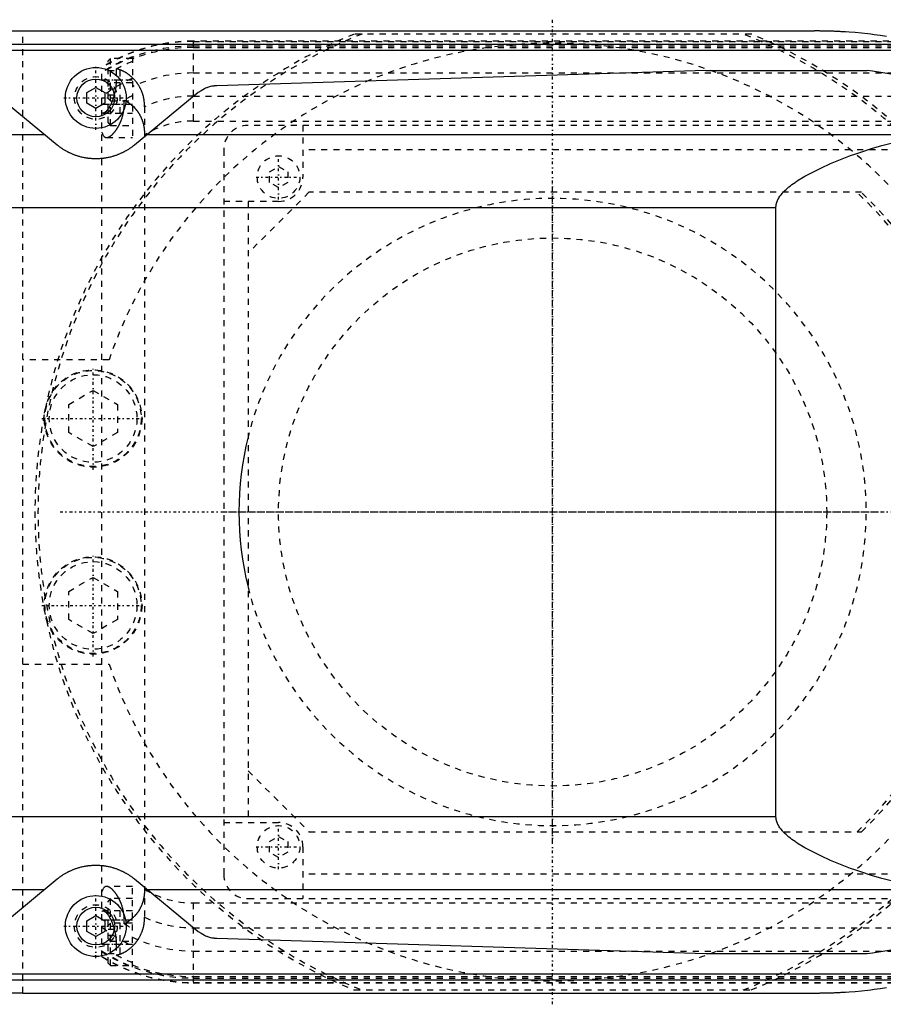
# Model space of a CAD drawing. Extents: x -706 to 156, y -125 to 125.
# Tile 10 of 12: x -338 to -196, y -81 to 81. Entities that reach past the tile are written whole.
import ezdxf

# ---------------------------------------------------------------- set-up
doc = ezdxf.new("R2010")
doc.units = 0
doc.linetypes.add('CENTER', pattern=[1.5, 0.45, -0.5, 0.05, -0.5])
doc.linetypes.add('DASHED', pattern=[2, 1, -1])
for name, color, linetype in [('AM_0', 7, 'CONTINUOUS'), ('AM_3', 7, 'DASHED'), ('AM_7', 7, 'CENTER')]:
    doc.layers.add(name, color=color, linetype=linetype)

msp = doc.modelspace()

# ---------------------------------------------------------------- linework, layer by layer
at = {"layer": 'AM_0', "color": 7, "linetype": 'CONTINUOUS'}
for p, q in [((-337, 78.97), (-340.31, 78.97)), ((-337, 79), (-207, 79)), ((-337, 79), (-337, 78.97)), ((-404.88, 76.83), (-188.61, 76.83)), ((-425.92, 75.83), (-184.85, 75.83)), ((-224.82, 72.48), (-305.15, 70)), ((-224.82, 72.48), (-198.33, 72.48)), ((-326.5, 68.87), (-325, 69.73)), ((-325, 69.73), (-323.5, 68.87)), ((-331.34, 60.27), (-341.83, 68.87)), ((-326.5, 67.13), (-326.5, 68.87)), ((-323.5, 68.87), (-323.5, 67.13)), ((-308.17, 68.87), (-318.66, 60.27)), ((-325, 66.27), (-326.5, 67.13)), ((-323.5, 67.13), (-325, 66.27)), ((-392.03, 61.98), (-333.43, 61.98)), ((-316.57, 61.98), (-185.05, 61.98)), ((-340.94, 50), (-213.33, 50)), ((-213.33, -50), (-213.33, 50)), ((-340.94, -50), (-213.33, -50)), ((-341.83, -68.87), (-331.34, -60.27)), ((-318.66, -60.27), (-308.17, -68.87)), ((-392.03, -61.98), (-333.43, -61.98)), ((-316.57, -61.98), (-185.05, -61.98)), ((-326.5, -67.13), (-325, -66.27)), ((-325, -66.27), (-323.5, -67.13)), ((-326.5, -68.87), (-326.5, -67.13)), ((-323.5, -67.13), (-323.5, -68.87)), ((-325, -69.73), (-326.5, -68.87)), ((-323.5, -68.87), (-325, -69.73)), ((-305.15, -70), (-224.82, -72.48)), ((-224.82, -72.48), (-198.33, -72.48)), ((-425.92, -75.83), (-184.85, -75.83)), ((-404.88, -76.83), (-188.61, -76.83)), ((-340.31, -78.97), (-337, -78.97)), ((-337, -78.97), (-337, -79)), ((-337, -79), (-207, -79))]:
    msp.add_line(p, q, dxfattribs=at)
for points in [[(-195.19, 78.11, 0), (-196.21, 78.26, 0), (-197.23, 78.39, 0), (-197.74, 78.46, 0), (-198.25, 78.51, 0), (-199.28, 78.62, 0), (-200.31, 78.72, 0), (-201.33, 78.8, 0), (-201.93, 78.84, 0), (-202.11, 78.85, 0), (-202.28, 78.86, 0), (-202.36, 78.86, 0), (-202.45, 78.87, 0), (-202.62, 78.88, 0), (-202.79, 78.89, 0), (-202.96, 78.9, 0), (-203.13, 78.91, 0), (-203.31, 78.91, 0), (-203.39, 78.92, 0), (-203.48, 78.92, 0), (-203.65, 78.93, 0), (-203.82, 78.94, 0), (-203.91, 78.94, 0), (-203.99, 78.94, 0), (-204.16, 78.95, 0), (-204.34, 78.96, 0), (-204.42, 78.96, 0), (-204.51, 78.96, 0), (-204.68, 78.97, 0), (-204.85, 78.97, 0), (-205.02, 78.98, 0), (-205.2, 78.98, 0), (-205.37, 78.98, 0), (-205.45, 78.98, 0), (-205.54, 78.99, 0), (-205.71, 78.99, 0), (-205.88, 78.99, 0), (-206.05, 78.99, 0), (-206.16, 79, 0), (-206.18, 79, 0), (-206.21, 79, 0), (-206.23, 79, 0), (-206.24, 79, 0), (-206.27, 79, 0), (-206.3, 79, 0), (-206.33, 79, 0), (-206.36, 79, 0), (-206.38, 79, 0), (-206.4, 79, 0), (-206.41, 79, 0), (-206.44, 79, 0), (-206.47, 79, 0), (-206.48, 79, 0), (-206.5, 79, 0), (-206.53, 79, 0), (-206.56, 79, 0), (-206.57, 79, 0), (-206.58, 79, 0), (-206.61, 79, 0), (-206.64, 79, 0), (-206.67, 79, 0), (-206.7, 79, 0), (-206.73, 79, 0), (-206.74, 79, 0), (-206.76, 79, 0), (-206.79, 79, 0), (-206.81, 79, 0), (-206.84, 79, 0), (-206.87, 79, 0), (-206.9, 79, 0), (-206.91, 79, 0), (-206.93, 79, 0), (-206.96, 79, 0), (-206.99, 79, 0), (-207, 79, 0)], [(-169.53, 62.65, 0), (-174, 65.12, 0), (-183.41, 69.08, 0), (-189.13, 70.78, 0), (-190.78, 71.18, 0), (-192.45, 71.53, 0), (-193.28, 71.7, 0), (-194.12, 71.85, 0), (-195.8, 72.14, 0), (-197.49, 72.38, 0), (-198.33, 72.48, 0)], [(-305.15, 70, 0), (-305.16, 70, 0), (-305.16, 70, 0), (-305.17, 70, 0), (-305.17, 70, 0), (-305.17, 70, 0), (-305.18, 70, 0), (-305.18, 70, 0), (-305.19, 70, 0), (-305.19, 70, 0), (-305.2, 70, 0), (-305.2, 70, 0), (-305.2, 70, 0), (-305.21, 70, 0), (-305.21, 70, 0), (-305.23, 69.99, 0), (-305.25, 69.99, 0), (-305.26, 69.99, 0), (-305.29, 69.99, 0), (-305.32, 69.99, 0), (-305.35, 69.99, 0), (-305.38, 69.99, 0), (-305.41, 69.98, 0), (-305.43, 69.98, 0), (-305.44, 69.98, 0), (-305.47, 69.98, 0), (-305.5, 69.97, 0), (-305.53, 69.97, 0), (-305.56, 69.97, 0), (-305.59, 69.96, 0), (-305.61, 69.96, 0), (-305.62, 69.96, 0), (-305.65, 69.96, 0), (-305.68, 69.95, 0), (-305.7, 69.95, 0), (-305.71, 69.95, 0), (-305.74, 69.94, 0), (-305.77, 69.94, 0), (-305.79, 69.94, 0), (-305.8, 69.93, 0), (-305.83, 69.93, 0), (-305.86, 69.92, 0), (-305.97, 69.91, 0), (-306.15, 69.87, 0), (-306.32, 69.82, 0), (-306.5, 69.77, 0), (-306.67, 69.71, 0), (-306.76, 69.68, 0), (-306.84, 69.65, 0), (-307.01, 69.58, 0), (-307.17, 69.5, 0), (-307.73, 69.19, 0), (-308.17, 68.87, 0)], [(-318.66, 60.27, 0), (-318.7, 60.24, 0), (-318.77, 60.18, 0), (-318.85, 60.12, 0), (-318.89, 60.09, 0), (-318.93, 60.06, 0), (-319.01, 59.99, 0), (-319.09, 59.93, 0), (-319.18, 59.87, 0), (-319.27, 59.8, 0), (-319.37, 59.74, 0), (-319.41, 59.71, 0), (-319.46, 59.67, 0), (-319.56, 59.61, 0), (-319.66, 59.55, 0), (-319.76, 59.48, 0), (-319.86, 59.42, 0), (-319.97, 59.36, 0), (-320.02, 59.33, 0), (-320.07, 59.3, 0), (-320.18, 59.24, 0), (-320.29, 59.18, 0), (-320.34, 59.15, 0), (-320.4, 59.12, 0), (-320.51, 59.07, 0), (-320.61, 59.01, 0), (-320.67, 58.99, 0), (-320.72, 58.96, 0), (-320.83, 58.91, 0), (-320.95, 58.86, 0), (-321.06, 58.81, 0), (-321.18, 58.76, 0), (-321.3, 58.71, 0), (-321.36, 58.69, 0), (-321.42, 58.66, 0), (-321.54, 58.62, 0), (-321.67, 58.57, 0), (-321.79, 58.53, 0), (-321.92, 58.49, 0), (-322.05, 58.44, 0), (-322.12, 58.42, 0), (-322.19, 58.4, 0), (-322.32, 58.37, 0), (-322.45, 58.33, 0), (-322.59, 58.3, 0), (-322.72, 58.26, 0), (-322.86, 58.23, 0), (-322.93, 58.22, 0), (-323, 58.2, 0), (-323.14, 58.18, 0), (-323.28, 58.15, 0), (-323.41, 58.13, 0), (-323.55, 58.11, 0), (-323.69, 58.09, 0), (-323.76, 58.08, 0), (-323.83, 58.07, 0), (-323.97, 58.05, 0), (-324.11, 58.04, 0), (-324.25, 58.03, 0), (-324.39, 58.02, 0), (-324.53, 58.01, 0), (-324.59, 58.01, 0), (-324.66, 58.01, 0), (-324.8, 58, 0), (-324.93, 58, 0), (-325, 58, 0), (-325.07, 58, 0), (-325.2, 58, 0), (-325.34, 58.01, 0), (-325.41, 58.01, 0), (-325.47, 58.01, 0), (-325.61, 58.02, 0), (-325.75, 58.03, 0), (-325.89, 58.04, 0), (-326.03, 58.05, 0), (-326.17, 58.07, 0), (-326.24, 58.08, 0), (-326.31, 58.09, 0), (-326.45, 58.11, 0), (-326.59, 58.13, 0), (-326.72, 58.15, 0), (-326.86, 58.18, 0), (-327, 58.2, 0), (-327.07, 58.22, 0), (-327.14, 58.23, 0), (-327.28, 58.26, 0), (-327.41, 58.3, 0), (-327.55, 58.33, 0), (-327.68, 58.37, 0), (-327.81, 58.4, 0), (-327.88, 58.42, 0), (-327.95, 58.44, 0), (-328.08, 58.49, 0), (-328.21, 58.53, 0), (-328.33, 58.57, 0), (-328.46, 58.62, 0), (-328.58, 58.66, 0), (-328.64, 58.69, 0), (-328.7, 58.71, 0), (-328.82, 58.76, 0), (-328.94, 58.81, 0), (-329.05, 58.86, 0), (-329.17, 58.91, 0), (-329.28, 58.96, 0), (-329.33, 58.99, 0), (-329.39, 59.01, 0), (-329.49, 59.07, 0), (-329.6, 59.12, 0), (-329.66, 59.15, 0), (-329.71, 59.18, 0), (-329.82, 59.24, 0), (-329.93, 59.3, 0), (-329.98, 59.33, 0), (-330.03, 59.36, 0), (-330.14, 59.42, 0), (-330.24, 59.48, 0), (-330.34, 59.55, 0), (-330.44, 59.61, 0), (-330.54, 59.67, 0), (-330.59, 59.71, 0), (-330.63, 59.74, 0), (-330.73, 59.8, 0), (-330.82, 59.87, 0), (-330.91, 59.93, 0), (-330.99, 59.99, 0), (-331.07, 60.06, 0), (-331.11, 60.09, 0), (-331.15, 60.12, 0), (-331.23, 60.18, 0), (-331.3, 60.24, 0), (-331.34, 60.27, 0)], [(-213.33, 50, 0), (-213.33, 50.02, 0), (-213.33, 50.07, 0), (-213.33, 50.12, 0), (-213.33, 50.15, 0), (-213.33, 50.17, 0), (-213.32, 50.22, 0), (-213.32, 50.27, 0), (-213.31, 50.32, 0), (-213.3, 50.37, 0), (-213.3, 50.42, 0), (-213.29, 50.45, 0), (-213.29, 50.47, 0), (-213.28, 50.52, 0), (-213.27, 50.57, 0), (-213.26, 50.62, 0), (-213.24, 50.67, 0), (-213.23, 50.72, 0), (-213.22, 50.74, 0), (-213.22, 50.77, 0), (-213.2, 50.82, 0), (-213.19, 50.87, 0), (-213.18, 50.89, 0), (-213.17, 50.91, 0), (-213.15, 50.96, 0), (-213.13, 51.01, 0), (-213.13, 51.03, 0), (-213.12, 51.06, 0), (-213.1, 51.11, 0), (-213.07, 51.15, 0), (-213.05, 51.2, 0), (-213.03, 51.25, 0), (-213.01, 51.29, 0), (-213, 51.32, 0), (-212.99, 51.34, 0), (-212.96, 51.39, 0), (-212.94, 51.43, 0), (-212.91, 51.48, 0), (-212.89, 51.52, 0), (-212.86, 51.57, 0), (-212.84, 51.59, 0), (-212.83, 51.61, 0), (-212.8, 51.66, 0), (-212.78, 51.7, 0), (-212.67, 51.85, 0), (-212.48, 52.11, 0), (-212.28, 52.35, 0), (-212.18, 52.46, 0), (-212.07, 52.57, 0), (-211.86, 52.79, 0), (-211.65, 52.99, 0), (-211.42, 53.19, 0), (-211.19, 53.38, 0), (-210.95, 53.57, 0), (-210.83, 53.67, 0), (-210.71, 53.76, 0), (-210.46, 53.94, 0), (-210.2, 54.12, 0), (-210.07, 54.21, 0), (-209.94, 54.3, 0), (-209.68, 54.47, 0), (-209.41, 54.64, 0), (-209.28, 54.72, 0), (-209.14, 54.8, 0), (-208.87, 54.97, 0), (-208.6, 55.13, 0), (-207.62, 55.66, 0), (-205.96, 56.49, 0), (-204.36, 57.22, 0), (-202.74, 57.89, 0), (-201.07, 58.52, 0), (-200.23, 58.83, 0), (-199.37, 59.12, 0), (-197.66, 59.67, 0), (-195.93, 60.17, 0), (-194.2, 60.62, 0)], [(-194.2, -60.62, 0), (-195.93, -60.17, 0), (-197.66, -59.67, 0), (-199.37, -59.12, 0), (-200.23, -58.83, 0), (-201.07, -58.52, 0), (-202.74, -57.89, 0), (-204.36, -57.22, 0), (-205.96, -56.49, 0), (-207.62, -55.66, 0), (-208.6, -55.13, 0), (-208.87, -54.97, 0), (-209.14, -54.8, 0), (-209.28, -54.72, 0), (-209.41, -54.64, 0), (-209.68, -54.47, 0), (-209.94, -54.3, 0), (-210.07, -54.21, 0), (-210.2, -54.12, 0), (-210.46, -53.94, 0), (-210.71, -53.76, 0), (-210.83, -53.67, 0), (-210.95, -53.57, 0), (-211.19, -53.38, 0), (-211.42, -53.19, 0), (-211.65, -52.99, 0), (-211.86, -52.79, 0), (-212.07, -52.57, 0), (-212.18, -52.46, 0), (-212.28, -52.35, 0), (-212.48, -52.11, 0), (-212.67, -51.85, 0), (-212.78, -51.7, 0), (-212.8, -51.66, 0), (-212.83, -51.61, 0), (-212.84, -51.59, 0), (-212.86, -51.57, 0), (-212.89, -51.52, 0), (-212.91, -51.48, 0), (-212.94, -51.43, 0), (-212.96, -51.39, 0), (-212.99, -51.34, 0), (-213, -51.32, 0), (-213.01, -51.29, 0), (-213.03, -51.25, 0), (-213.05, -51.2, 0), (-213.07, -51.15, 0), (-213.1, -51.11, 0), (-213.12, -51.06, 0), (-213.13, -51.03, 0), (-213.13, -51.01, 0), (-213.15, -50.96, 0), (-213.17, -50.91, 0), (-213.18, -50.89, 0), (-213.19, -50.87, 0), (-213.2, -50.82, 0), (-213.22, -50.77, 0), (-213.22, -50.74, 0), (-213.23, -50.72, 0), (-213.24, -50.67, 0), (-213.26, -50.62, 0), (-213.27, -50.57, 0), (-213.28, -50.52, 0), (-213.29, -50.47, 0), (-213.29, -50.45, 0), (-213.3, -50.42, 0), (-213.3, -50.37, 0), (-213.31, -50.32, 0), (-213.32, -50.27, 0), (-213.32, -50.22, 0), (-213.33, -50.17, 0), (-213.33, -50.15, 0), (-213.33, -50.12, 0), (-213.33, -50.07, 0), (-213.33, -50.02, 0), (-213.33, -50, 0)], [(-331.34, -60.27, 0), (-331.3, -60.24, 0), (-331.23, -60.18, 0), (-331.15, -60.12, 0), (-331.11, -60.09, 0), (-331.07, -60.06, 0), (-330.99, -59.99, 0), (-330.91, -59.93, 0), (-330.82, -59.87, 0), (-330.73, -59.8, 0), (-330.63, -59.74, 0), (-330.59, -59.71, 0), (-330.54, -59.67, 0), (-330.44, -59.61, 0), (-330.34, -59.55, 0), (-330.24, -59.48, 0), (-330.14, -59.42, 0), (-330.03, -59.36, 0), (-329.98, -59.33, 0), (-329.93, -59.3, 0), (-329.82, -59.24, 0), (-329.71, -59.18, 0), (-329.66, -59.15, 0), (-329.6, -59.12, 0), (-329.49, -59.07, 0), (-329.39, -59.01, 0), (-329.33, -58.99, 0), (-329.28, -58.96, 0), (-329.17, -58.91, 0), (-329.05, -58.86, 0), (-328.94, -58.81, 0), (-328.82, -58.76, 0), (-328.7, -58.71, 0), (-328.64, -58.69, 0), (-328.58, -58.66, 0), (-328.46, -58.62, 0), (-328.33, -58.57, 0), (-328.21, -58.53, 0), (-328.08, -58.49, 0), (-327.95, -58.44, 0), (-327.88, -58.42, 0), (-327.81, -58.4, 0), (-327.68, -58.37, 0), (-327.55, -58.33, 0), (-327.41, -58.3, 0), (-327.28, -58.26, 0), (-327.14, -58.23, 0), (-327.07, -58.22, 0), (-327, -58.2, 0), (-326.86, -58.18, 0), (-326.72, -58.15, 0), (-326.59, -58.13, 0), (-326.45, -58.11, 0), (-326.31, -58.09, 0), (-326.24, -58.08, 0), (-326.17, -58.07, 0), (-326.03, -58.05, 0), (-325.89, -58.04, 0), (-325.75, -58.03, 0), (-325.61, -58.02, 0), (-325.47, -58.01, 0), (-325.41, -58.01, 0), (-325.34, -58.01, 0), (-325.2, -58, 0), (-325.07, -58, 0), (-325, -58, 0), (-324.93, -58, 0), (-324.8, -58, 0), (-324.66, -58.01, 0), (-324.59, -58.01, 0), (-324.53, -58.01, 0), (-324.39, -58.02, 0), (-324.25, -58.03, 0), (-324.11, -58.04, 0), (-323.97, -58.05, 0), (-323.83, -58.07, 0), (-323.76, -58.08, 0), (-323.69, -58.09, 0), (-323.55, -58.11, 0), (-323.41, -58.13, 0), (-323.28, -58.15, 0), (-323.14, -58.18, 0), (-323, -58.2, 0), (-322.93, -58.22, 0), (-322.86, -58.23, 0), (-322.72, -58.26, 0), (-322.59, -58.3, 0), (-322.45, -58.33, 0), (-322.32, -58.37, 0), (-322.19, -58.4, 0), (-322.12, -58.42, 0), (-322.05, -58.44, 0), (-321.92, -58.49, 0), (-321.79, -58.53, 0), (-321.67, -58.57, 0), (-321.54, -58.62, 0), (-321.42, -58.66, 0), (-321.36, -58.69, 0), (-321.3, -58.71, 0), (-321.18, -58.76, 0), (-321.06, -58.81, 0), (-320.95, -58.86, 0), (-320.83, -58.91, 0), (-320.72, -58.96, 0), (-320.67, -58.99, 0), (-320.61, -59.01, 0), (-320.51, -59.07, 0), (-320.4, -59.12, 0), (-320.34, -59.15, 0), (-320.29, -59.18, 0), (-320.18, -59.24, 0), (-320.07, -59.3, 0), (-320.02, -59.33, 0), (-319.97, -59.36, 0), (-319.86, -59.42, 0), (-319.76, -59.48, 0), (-319.66, -59.55, 0), (-319.56, -59.61, 0), (-319.46, -59.67, 0), (-319.41, -59.71, 0), (-319.37, -59.74, 0), (-319.27, -59.8, 0), (-319.18, -59.87, 0), (-319.09, -59.93, 0), (-319.01, -59.99, 0), (-318.93, -60.06, 0), (-318.89, -60.09, 0), (-318.85, -60.12, 0), (-318.77, -60.18, 0), (-318.7, -60.24, 0), (-318.66, -60.27, 0)], [(-198.33, -72.48, 0), (-197.49, -72.38, 0), (-195.8, -72.14, 0), (-194.12, -71.85, 0), (-193.28, -71.7, 0), (-192.45, -71.53, 0), (-190.78, -71.18, 0), (-189.13, -70.78, 0), (-187.48, -70.34, 0), (-185.84, -69.87, 0), (-184.22, -69.35, 0), (-183.41, -69.08, 0), (-182.61, -68.8, 0), (-181.01, -68.22, 0), (-179.42, -67.59, 0), (-174, -65.12, 0), (-169.53, -62.65, 0)], [(-308.17, -68.87, 0), (-307.73, -69.19, 0), (-307.17, -69.5, 0), (-307.01, -69.58, 0), (-306.84, -69.65, 0), (-306.76, -69.68, 0), (-306.67, -69.71, 0), (-306.5, -69.77, 0), (-306.32, -69.82, 0), (-306.15, -69.87, 0), (-305.97, -69.91, 0), (-305.79, -69.94, 0), (-305.7, -69.95, 0), (-305.68, -69.95, 0), (-305.65, -69.96, 0), (-305.62, -69.96, 0), (-305.61, -69.96, 0), (-305.59, -69.96, 0), (-305.56, -69.97, 0), (-305.53, -69.97, 0), (-305.5, -69.97, 0), (-305.47, -69.98, 0), (-305.44, -69.98, 0), (-305.43, -69.98, 0), (-305.41, -69.98, 0), (-305.38, -69.99, 0), (-305.35, -69.99, 0), (-305.32, -69.99, 0), (-305.29, -69.99, 0), (-305.26, -69.99, 0), (-305.25, -69.99, 0), (-305.23, -69.99, 0), (-305.21, -70, 0), (-305.21, -70, 0), (-305.2, -70, 0), (-305.2, -70, 0), (-305.2, -70, 0), (-305.19, -70, 0), (-305.19, -70, 0), (-305.18, -70, 0), (-305.18, -70, 0), (-305.17, -70, 0), (-305.17, -70, 0), (-305.17, -70, 0), (-305.16, -70, 0), (-305.16, -70, 0), (-305.15, -70, 0)], [(-207, -79, 0), (-206.99, -79, 0), (-206.96, -79, 0), (-206.93, -79, 0), (-206.91, -79, 0), (-206.9, -79, 0), (-206.87, -79, 0), (-206.84, -79, 0), (-206.81, -79, 0), (-206.79, -79, 0), (-206.76, -79, 0), (-206.74, -79, 0), (-206.73, -79, 0), (-206.7, -79, 0), (-206.67, -79, 0), (-206.64, -79, 0), (-206.61, -79, 0), (-206.58, -79, 0), (-206.57, -79, 0), (-206.56, -79, 0), (-206.53, -79, 0), (-206.5, -79, 0), (-206.48, -79, 0), (-206.47, -79, 0), (-206.44, -79, 0), (-206.41, -79, 0), (-206.4, -79, 0), (-206.38, -79, 0), (-206.36, -79, 0), (-206.33, -79, 0), (-206.3, -79, 0), (-206.27, -79, 0), (-206.24, -79, 0), (-206.23, -79, 0), (-206.21, -79, 0), (-206.18, -79, 0), (-206.16, -79, 0), (-206.05, -78.99, 0), (-205.88, -78.99, 0), (-205.71, -78.99, 0), (-205.54, -78.99, 0), (-205.45, -78.98, 0), (-205.37, -78.98, 0), (-205.2, -78.98, 0), (-205.02, -78.98, 0), (-204.85, -78.97, 0), (-204.68, -78.97, 0), (-204.51, -78.96, 0), (-204.42, -78.96, 0), (-204.34, -78.96, 0), (-204.16, -78.95, 0), (-203.99, -78.94, 0), (-203.91, -78.94, 0), (-203.82, -78.94, 0), (-203.65, -78.93, 0), (-203.48, -78.92, 0), (-203.39, -78.92, 0), (-203.31, -78.91, 0), (-203.13, -78.91, 0), (-202.96, -78.9, 0), (-202.79, -78.89, 0), (-202.62, -78.88, 0), (-202.45, -78.87, 0), (-202.36, -78.86, 0), (-202.28, -78.86, 0), (-202.11, -78.85, 0), (-201.93, -78.84, 0), (-201.33, -78.8, 0), (-200.31, -78.72, 0), (-199.28, -78.62, 0), (-198.25, -78.51, 0), (-197.74, -78.46, 0), (-197.23, -78.39, 0), (-196.21, -78.26, 0), (-195.19, -78.11, 0)]]:
    msp.add_polyline3d(points, dxfattribs=at)
for centre, radius in [((-325, 68), 5), ((-325, 68), 3.1), ((-325, -68), 5), ((-325, -68), 3.1)]:
    msp.add_circle(centre, radius, dxfattribs=at)
msp.add_arc((-250, 0), 51.5, 166.1376, 193.8624, dxfattribs=at)
at = {"layer": 'AM_3', "color": 6, "linetype": 'DASHED'}
for p, q in [((-337, -78.97), (-337, 78.97)), ((-217.4, 78.5), (-282.6, 78.5)), ((-190.79, 77.32), (-309, 77.32)), ((-309, 77.32), (-309, 64.2)), ((-309, 77.28), (-190.6, 77.28)), ((-309, 76.54), (75, 76.54)), ((-309, 76.29), (-186.5, 76.29)), ((-322.6, 74.5), (-323, 74.1)), ((-319, 74.5), (-322.6, 74.5)), ((-322.6, 63.5), (-322.6, 74.5)), ((-319, 74.75), (-319, 61.5)), ((-324, -73.02), (-324, 73.02)), ((-323, 63.9), (-323, 74.1)), ((-323, 72.5), (-321, 72.5)), ((-321.65, 72.74), (-321.65, 71)), ((-321, 69.5), (-321, 72.5)), ((-309, 72.1), (75, 72.1)), ((-324, 71), (-319, 71)), ((-322.6, 70.5), (-323, 70.1)), ((-319, 70.5), (-322.6, 70.5)), ((-323, 69.5), (-321, 69.5)), ((-323, 68.5), (-321, 68.5)), ((-321, 65.5), (-321, 68.5)), ((-309, 68.3), (-167.3, 68.3)), ((-324, 67), (-319, 67)), ((-323, 67.9), (-322.6, 67.5)), ((-322.6, 67.5), (-319, 67.5)), ((-320.34, 67), (-320.34, 67.64)), ((-317, 66.56), (-317, -66.56)), ((-323.8, 65.5), (-319, 65.5)), ((-323, 63.9), (-322.6, 63.5)), ((-322.6, 63.5), (-319, 63.5)), ((-309, 64.2), (75, 64.2)), ((-170, 63.5), (-300, 63.5)), ((-291, 63.5), (-291, 55)), ((-323.23, 61.5), (-319, 61.5)), ((-304, 59.5), (-304, -59.5)), ((-179, 59.5), (-291, 59.5)), ((-296.5, 55.87), (-295, 56.73)), ((-295, 56.73), (-293.5, 55.87)), ((-296.5, 54.13), (-296.5, 55.87)), ((-293.5, 55.87), (-293.5, 54.13)), ((-295, 53.27), (-296.5, 54.13)), ((-293.5, 54.13), (-295, 53.27)), ((-290, 52.5), (-300, 42.5)), ((-199.28, 52.5), (-290, 52.5)), ((-295, 51), (-304, 51)), ((-300, 51), (-300, -51)), ((-322.83, 25), (-337, 25)), ((-329.45, 17.66), (-325.45, 19.97)), ((-325.45, 19.97), (-321.45, 17.66)), ((-329.45, 13.04), (-329.45, 17.66)), ((-321.45, 17.66), (-321.45, 13.04)), ((-325.45, 10.73), (-329.45, 13.04)), ((-321.45, 13.04), (-325.45, 10.73)), ((-329.45, -13.04), (-325.45, -10.73)), ((-325.45, -10.73), (-321.45, -13.04)), ((-329.45, -17.66), (-329.45, -13.04)), ((-321.45, -13.04), (-321.45, -17.66)), ((-325.45, -19.97), (-329.45, -17.66)), ((-321.45, -17.66), (-325.45, -19.97)), ((-337, -25), (-322.83, -25)), ((-300, -42.5), (-290, -52.5)), ((-304, -51), (-295, -51)), ((-296.5, -54.13), (-295, -53.27)), ((-295, -53.27), (-293.5, -54.13)), ((-290, -52.5), (-199.28, -52.5)), ((-296.5, -55.87), (-296.5, -54.13)), ((-293.5, -54.13), (-293.5, -55.87)), ((-295, -56.73), (-296.5, -55.87)), ((-293.5, -55.87), (-295, -56.73)), ((-291, -55), (-291, -63.5)), ((-179, -59.5), (-291, -59.5)), ((-319, -61.5), (-323.23, -61.5)), ((-319, -74.75), (-319, -61.5)), ((-322.6, -63.5), (-323, -63.9)), ((-323, -74.1), (-323, -63.9)), ((-319, -63.5), (-322.6, -63.5)), ((-322.6, -74.5), (-322.6, -63.5)), ((-309, -64.2), (75, -64.2)), ((-309, -64.2), (-309, -77.32)), ((-300, -63.5), (-170, -63.5)), ((-319, -65.5), (-323.8, -65.5)), ((-321, -68.5), (-321, -65.5)), ((-324, -67), (-319, -67)), ((-322.6, -67.5), (-323, -67.9)), ((-319, -67.5), (-322.6, -67.5)), ((-320.34, -67.64), (-320.34, -67)), ((-323, -68.5), (-321, -68.5)), ((-323, -69.5), (-321, -69.5)), ((-321, -72.5), (-321, -69.5)), ((-309, -68.3), (-167.3, -68.3)), ((-324, -71), (-319, -71)), ((-323, -70.1), (-322.6, -70.5)), ((-322.6, -70.5), (-319, -70.5)), ((-321.65, -71), (-321.65, -72.74)), ((-323, -72.5), (-321, -72.5)), ((-309, -72.1), (75, -72.1)), ((-323, -74.1), (-322.6, -74.5)), ((-322.6, -74.5), (-319, -74.5)), ((-309, -76.29), (-186.5, -76.29)), ((-309, -76.54), (75, -76.54)), ((-309, -77.28), (-190.6, -77.28)), ((-309, -77.32), (-190.79, -77.32)), ((-282.6, -78.5), (-217.4, -78.5))]:
    msp.add_line(p, q, dxfattribs=at)
for points in [[(-317, 66.56, 0), (-317, 66.61, 0), (-317, 66.7, 0), (-317, 66.8, 0), (-317.01, 66.84, 0), (-317.01, 66.89, 0), (-317.01, 66.98, 0), (-317.02, 67.08, 0), (-317.02, 67.17, 0), (-317.03, 67.26, 0), (-317.04, 67.35, 0), (-317.05, 67.4, 0), (-317.05, 67.45, 0), (-317.06, 67.54, 0), (-317.08, 67.63, 0), (-317.09, 67.72, 0), (-317.11, 67.82, 0), (-317.12, 67.91, 0), (-317.13, 67.95, 0), (-317.14, 68, 0), (-317.16, 68.09, 0), (-317.18, 68.18, 0), (-317.19, 68.23, 0), (-317.2, 68.27, 0), (-317.23, 68.36, 0), (-317.25, 68.45, 0), (-317.27, 68.49, 0), (-317.28, 68.53, 0), (-317.3, 68.62, 0), (-317.33, 68.71, 0), (-317.36, 68.79, 0), (-317.39, 68.88, 0), (-317.42, 68.96, 0), (-317.44, 69, 0), (-317.46, 69.04, 0), (-317.49, 69.13, 0), (-317.52, 69.21, 0), (-317.56, 69.29, 0), (-317.6, 69.37, 0), (-317.63, 69.45, 0), (-317.65, 69.49, 0), (-317.67, 69.53, 0), (-317.71, 69.6, 0), (-317.75, 69.68, 0), (-317.79, 69.76, 0), (-317.83, 69.83, 0), (-317.88, 69.91, 0), (-317.9, 69.94, 0), (-317.92, 69.98, 0), (-317.96, 70.05, 0), (-318.01, 70.12, 0), (-318.06, 70.19, 0), (-318.1, 70.26, 0), (-318.15, 70.33, 0), (-318.17, 70.37, 0), (-318.2, 70.4, 0), (-318.25, 70.47, 0), (-318.29, 70.53, 0), (-318.34, 70.6, 0), (-318.39, 70.66, 0), (-318.44, 70.72, 0), (-318.47, 70.75, 0), (-318.49, 70.78, 0), (-318.54, 70.84, 0), (-318.6, 70.9, 0), (-318.62, 70.93, 0), (-318.65, 70.96, 0), (-318.7, 71.02, 0), (-318.75, 71.08, 0), (-318.78, 71.1, 0), (-318.81, 71.13, 0), (-318.86, 71.19, 0), (-318.91, 71.24, 0), (-318.97, 71.29, 0), (-319.02, 71.34, 0), (-319.07, 71.4, 0), (-319.1, 71.42, 0), (-319.13, 71.45, 0), (-319.18, 71.5, 0), (-319.24, 71.54, 0), (-319.29, 71.59, 0), (-319.35, 71.64, 0), (-319.41, 71.68, 0), (-319.43, 71.71, 0), (-319.46, 71.73, 0), (-319.52, 71.77, 0), (-319.58, 71.82, 0), (-319.63, 71.86, 0), (-319.69, 71.9, 0), (-319.75, 71.94, 0), (-319.78, 71.96, 0), (-319.81, 71.98, 0), (-319.86, 72.02, 0), (-319.92, 72.06, 0), (-319.98, 72.1, 0), (-320.04, 72.13, 0), (-320.1, 72.17, 0), (-320.13, 72.18, 0), (-320.15, 72.2, 0), (-320.21, 72.24, 0), (-320.27, 72.27, 0), (-320.33, 72.3, 0), (-320.39, 72.33, 0), (-320.45, 72.36, 0), (-320.48, 72.37, 0), (-320.51, 72.39, 0), (-320.56, 72.42, 0), (-320.62, 72.44, 0), (-320.65, 72.46, 0), (-320.68, 72.47, 0), (-320.74, 72.49, 0), (-320.8, 72.52, 0), (-320.83, 72.53, 0), (-320.85, 72.54, 0), (-320.91, 72.56, 0), (-320.97, 72.58, 0), (-321.02, 72.6, 0), (-321.08, 72.62, 0), (-321.14, 72.63, 0), (-321.16, 72.64, 0), (-321.19, 72.65, 0), (-321.25, 72.66, 0), (-321.3, 72.68, 0), (-321.49, 72.72, 0), (-321.65, 72.74, 0)], [(-321.65, 71, 0), (-321.65, 70.96, 0), (-321.65, 70.87, 0), (-321.65, 70.78, 0), (-321.65, 70.73, 0), (-321.65, 70.69, 0), (-321.66, 70.6, 0), (-321.66, 70.51, 0), (-321.67, 70.42, 0), (-321.67, 70.33, 0), (-321.68, 70.24, 0), (-321.68, 70.19, 0), (-321.69, 70.15, 0), (-321.7, 70.06, 0), (-321.7, 69.97, 0), (-321.72, 69.88, 0), (-321.73, 69.79, 0), (-321.74, 69.7, 0), (-321.74, 69.65, 0), (-321.75, 69.61, 0), (-321.76, 69.52, 0), (-321.78, 69.43, 0), (-321.79, 69.39, 0)], [(-321.79, 69.39, 0), (-321.79, 69.35, 0), (-321.8, 69.29, 0), (-321.81, 69.23, 0), (-321.82, 69.19, 0), (-321.83, 69.16, 0), (-321.84, 69.1, 0), (-321.85, 69.04, 0), (-321.87, 68.97, 0), (-321.88, 68.91, 0), (-321.89, 68.85, 0), (-321.9, 68.82, 0), (-321.91, 68.79, 0), (-321.92, 68.73, 0), (-321.94, 68.67, 0), (-321.95, 68.61, 0), (-321.97, 68.55, 0), (-321.98, 68.49, 0), (-321.99, 68.46, 0), (-322, 68.43, 0), (-322.02, 68.37, 0), (-322.03, 68.31, 0), (-322.04, 68.28, 0), (-322.05, 68.25, 0), (-322.07, 68.2, 0), (-322.08, 68.14, 0), (-322.09, 68.11, 0), (-322.1, 68.08, 0), (-322.12, 68.03, 0), (-322.14, 67.97, 0), (-322.16, 67.92, 0), (-322.18, 67.87, 0), (-322.19, 67.81, 0), (-322.2, 67.79, 0), (-322.21, 67.76, 0), (-322.23, 67.71, 0), (-322.25, 67.66, 0), (-322.32, 67.48, 0), (-322.44, 67.2, 0), (-322.56, 66.94, 0), (-322.68, 66.7, 0), (-322.75, 66.58, 0), (-322.81, 66.47, 0), (-322.94, 66.26, 0), (-323.07, 66.07, 0), (-323.2, 65.91, 0), (-323.32, 65.78, 0), (-323.39, 65.71, 0), (-323.41, 65.69, 0), (-323.43, 65.67, 0), (-323.44, 65.67, 0), (-323.45, 65.66, 0), (-323.47, 65.64, 0), (-323.49, 65.63, 0), (-323.5, 65.62, 0), (-323.51, 65.61, 0), (-323.53, 65.6, 0), (-323.55, 65.59, 0), (-323.55, 65.58, 0), (-323.56, 65.58, 0), (-323.58, 65.57, 0), (-323.6, 65.56, 0), (-323.62, 65.55, 0), (-323.63, 65.54, 0), (-323.65, 65.53, 0), (-323.66, 65.53, 0), (-323.67, 65.53, 0), (-323.68, 65.52, 0), (-323.7, 65.52, 0), (-323.75, 65.5, 0), (-323.8, 65.5, 0)], [(-323.23, 61.5, 0), (-323.22, 61.5, 0), (-323.19, 61.5, 0), (-323.16, 61.5, 0), (-323.15, 61.5, 0), (-323.14, 61.51, 0), (-323.11, 61.51, 0), (-323.08, 61.52, 0), (-323.05, 61.52, 0), (-323.02, 61.53, 0), (-322.99, 61.54, 0), (-322.98, 61.54, 0), (-322.96, 61.55, 0), (-322.93, 61.56, 0), (-322.9, 61.57, 0), (-322.87, 61.59, 0), (-322.84, 61.6, 0), (-322.81, 61.62, 0), (-322.79, 61.63, 0), (-322.78, 61.63, 0), (-322.74, 61.65, 0), (-322.71, 61.67, 0), (-322.69, 61.68, 0), (-322.68, 61.69, 0), (-322.64, 61.71, 0), (-322.61, 61.74, 0), (-322.59, 61.75, 0), (-322.58, 61.76, 0), (-322.54, 61.78, 0), (-322.51, 61.81, 0), (-322.48, 61.84, 0), (-322.44, 61.86, 0), (-322.41, 61.89, 0), (-322.39, 61.91, 0), (-322.37, 61.92, 0), (-322.34, 61.96, 0), (-322.3, 61.99, 0), (-322.27, 62.02, 0), (-322.23, 62.05, 0), (-322.2, 62.09, 0), (-322.18, 62.11, 0), (-322.16, 62.13, 0), (-322.13, 62.16, 0), (-322.09, 62.2, 0), (-322.05, 62.24, 0), (-322.02, 62.28, 0), (-321.98, 62.32, 0), (-321.97, 62.34, 0), (-321.95, 62.36, 0), (-321.91, 62.41, 0), (-321.88, 62.45, 0), (-321.84, 62.49, 0), (-321.81, 62.54, 0), (-321.77, 62.59, 0), (-321.76, 62.61, 0), (-321.74, 62.63, 0), (-321.7, 62.68, 0), (-321.67, 62.73, 0), (-321.64, 62.78, 0), (-321.6, 62.83, 0), (-321.57, 62.88, 0), (-321.55, 62.9, 0), (-321.53, 62.93, 0), (-321.5, 62.98, 0), (-321.47, 63.03, 0), (-321.45, 63.06, 0), (-321.44, 63.09, 0), (-321.4, 63.14, 0), (-321.37, 63.19, 0), (-321.36, 63.22, 0), (-321.34, 63.25, 0), (-321.31, 63.3, 0), (-321.28, 63.36, 0), (-321.24, 63.42, 0), (-321.21, 63.48, 0), (-321.18, 63.54, 0), (-321.17, 63.57, 0), (-321.15, 63.6, 0), (-321.12, 63.66, 0), (-321.09, 63.72, 0), (-321.06, 63.79, 0), (-321.03, 63.85, 0), (-321, 63.92, 0), (-320.98, 63.95, 0), (-320.97, 63.99, 0), (-320.94, 64.05, 0), (-320.91, 64.12, 0), (-320.88, 64.19, 0), (-320.86, 64.26, 0), (-320.83, 64.33, 0), (-320.82, 64.37, 0), (-320.8, 64.41, 0), (-320.78, 64.48, 0), (-320.75, 64.55, 0), (-320.73, 64.63, 0), (-320.7, 64.7, 0), (-320.68, 64.78, 0), (-320.67, 64.81, 0), (-320.65, 64.85, 0), (-320.63, 64.93, 0), (-320.61, 65.01, 0), (-320.59, 65.08, 0), (-320.57, 65.16, 0), (-320.55, 65.24, 0), (-320.54, 65.28, 0), (-320.53, 65.32, 0), (-320.51, 65.4, 0), (-320.49, 65.48, 0), (-320.49, 65.52, 0), (-320.48, 65.56, 0), (-320.46, 65.64, 0), (-320.45, 65.72, 0), (-320.44, 65.77, 0), (-320.43, 65.81, 0), (-320.42, 65.89, 0), (-320.41, 65.97, 0), (-320.4, 66.05, 0), (-320.39, 66.13, 0), (-320.38, 66.22, 0), (-320.37, 66.26, 0), (-320.37, 66.3, 0), (-320.36, 66.38, 0), (-320.36, 66.47, 0), (-320.35, 66.55, 0), (-320.35, 66.63, 0), (-320.34, 66.71, 0), (-320.34, 66.75, 0), (-320.34, 66.8, 0), (-320.34, 66.88, 0), (-320.34, 66.96, 0), (-320.34, 67, 0)], [(-320.34, 67.64, 0), (-320.2, 67.57, 0), (-319.92, 67.42, 0), (-319.64, 67.24, 0), (-319.5, 67.14, 0), (-319.36, 67.04, 0), (-319.1, 66.82, 0), (-318.84, 66.59, 0), (-318.59, 66.32, 0), (-318.45, 66.16, 0), (-318.41, 66.11, 0), (-318.37, 66.07, 0), (-318.35, 66.04, 0), (-318.33, 66.02, 0), (-318.29, 65.97, 0), (-318.25, 65.92, 0), (-318.21, 65.87, 0), (-318.17, 65.81, 0), (-318.14, 65.76, 0), (-318.12, 65.73, 0), (-318.1, 65.71, 0), (-318.06, 65.65, 0), (-318.03, 65.6, 0), (-318.01, 65.57, 0), (-317.99, 65.54, 0), (-317.96, 65.49, 0), (-317.92, 65.43, 0), (-317.9, 65.4, 0), (-317.89, 65.38, 0), (-317.85, 65.32, 0), (-317.82, 65.26, 0), (-317.79, 65.2, 0), (-317.75, 65.14, 0), (-317.72, 65.08, 0), (-317.71, 65.05, 0), (-317.69, 65.02, 0), (-317.66, 64.96, 0), (-317.63, 64.9, 0), (-317.6, 64.83, 0), (-317.57, 64.77, 0), (-317.54, 64.71, 0), (-317.53, 64.68, 0), (-317.52, 64.64, 0), (-317.49, 64.58, 0), (-317.46, 64.52, 0), (-317.44, 64.45, 0), (-317.41, 64.39, 0), (-317.39, 64.32, 0), (-317.38, 64.29, 0), (-317.37, 64.25, 0), (-317.34, 64.19, 0), (-317.32, 64.12, 0), (-317.3, 64.05, 0), (-317.28, 63.98, 0), (-317.26, 63.92, 0), (-317.25, 63.88, 0), (-317.24, 63.85, 0), (-317.22, 63.78, 0), (-317.2, 63.71, 0), (-317.19, 63.64, 0), (-317.17, 63.57, 0), (-317.16, 63.5, 0), (-317.15, 63.46, 0), (-317.14, 63.43, 0), (-317.13, 63.36, 0), (-317.11, 63.28, 0), (-317.11, 63.25, 0), (-317.1, 63.21, 0), (-317.09, 63.14, 0), (-317.08, 63.07, 0), (-317.07, 63.03, 0), (-317.07, 62.99, 0), (-317.06, 62.92, 0), (-317.05, 62.85, 0), (-317.04, 62.77, 0), (-317.04, 62.7, 0), (-317.03, 62.63, 0), (-317.03, 62.59, 0), (-317.02, 62.55, 0), (-317.02, 62.48, 0), (-317.01, 62.41, 0), (-317, 62.15, 0), (-317, 61.92, 0)], [(-323.8, 65.5, 0), (-323.84, 65.5, 0), (-323.9, 65.52, 0), (-323.97, 65.56, 0), (-324, 65.59, 0)], [(-324, 62.39, 0), (-323.99, 62.34, 0), (-323.96, 62.25, 0), (-323.93, 62.16, 0), (-323.91, 62.12, 0), (-323.9, 62.08, 0), (-323.86, 62, 0), (-323.83, 61.93, 0), (-323.79, 61.86, 0), (-323.75, 61.8, 0), (-323.71, 61.74, 0), (-323.69, 61.72, 0), (-323.66, 61.69, 0), (-323.62, 61.65, 0), (-323.57, 61.61, 0), (-323.52, 61.58, 0), (-323.47, 61.55, 0), (-323.42, 61.53, 0), (-323.39, 61.52, 0), (-323.37, 61.52, 0), (-323.31, 61.51, 0), (-323.26, 61.5, 0), (-323.23, 61.5, 0)], [(-323.23, -61.5, 0), (-323.26, -61.5, 0), (-323.31, -61.51, 0), (-323.37, -61.52, 0), (-323.39, -61.52, 0), (-323.42, -61.53, 0), (-323.47, -61.55, 0), (-323.52, -61.58, 0), (-323.57, -61.61, 0), (-323.62, -61.65, 0), (-323.66, -61.69, 0), (-323.69, -61.72, 0), (-323.71, -61.74, 0), (-323.75, -61.8, 0), (-323.79, -61.86, 0), (-323.83, -61.93, 0), (-323.86, -62, 0), (-323.9, -62.08, 0), (-323.91, -62.12, 0), (-323.93, -62.16, 0), (-323.96, -62.25, 0), (-323.99, -62.34, 0), (-324, -62.39, 0)], [(-320.34, -67, 0), (-320.34, -66.96, 0), (-320.34, -66.88, 0), (-320.34, -66.8, 0), (-320.34, -66.75, 0), (-320.34, -66.71, 0), (-320.35, -66.63, 0), (-320.35, -66.55, 0), (-320.36, -66.47, 0), (-320.36, -66.38, 0), (-320.37, -66.3, 0), (-320.37, -66.26, 0), (-320.38, -66.22, 0), (-320.39, -66.13, 0), (-320.4, -66.05, 0), (-320.41, -65.97, 0), (-320.42, -65.89, 0), (-320.43, -65.81, 0), (-320.44, -65.77, 0), (-320.45, -65.72, 0), (-320.46, -65.64, 0), (-320.48, -65.56, 0), (-320.49, -65.52, 0), (-320.49, -65.48, 0), (-320.51, -65.4, 0), (-320.53, -65.32, 0), (-320.54, -65.28, 0), (-320.55, -65.24, 0), (-320.57, -65.16, 0), (-320.59, -65.08, 0), (-320.61, -65.01, 0), (-320.63, -64.93, 0), (-320.65, -64.85, 0), (-320.67, -64.81, 0), (-320.68, -64.78, 0), (-320.7, -64.7, 0), (-320.73, -64.63, 0), (-320.75, -64.55, 0), (-320.78, -64.48, 0), (-320.8, -64.41, 0), (-320.82, -64.37, 0), (-320.83, -64.33, 0), (-320.86, -64.26, 0), (-320.88, -64.19, 0), (-320.91, -64.12, 0), (-320.94, -64.05, 0), (-320.97, -63.99, 0), (-320.98, -63.95, 0), (-321, -63.92, 0), (-321.03, -63.85, 0), (-321.06, -63.79, 0), (-321.09, -63.72, 0), (-321.12, -63.66, 0), (-321.15, -63.6, 0), (-321.17, -63.57, 0), (-321.18, -63.54, 0), (-321.21, -63.48, 0), (-321.24, -63.42, 0), (-321.28, -63.36, 0), (-321.31, -63.3, 0), (-321.34, -63.25, 0), (-321.36, -63.22, 0), (-321.37, -63.19, 0), (-321.4, -63.14, 0), (-321.44, -63.09, 0), (-321.45, -63.06, 0), (-321.47, -63.03, 0), (-321.5, -62.98, 0), (-321.53, -62.93, 0), (-321.55, -62.9, 0), (-321.57, -62.88, 0), (-321.6, -62.83, 0), (-321.64, -62.78, 0), (-321.67, -62.73, 0), (-321.7, -62.68, 0), (-321.74, -62.63, 0), (-321.76, -62.61, 0), (-321.77, -62.59, 0), (-321.81, -62.54, 0), (-321.84, -62.49, 0), (-321.88, -62.45, 0), (-321.91, -62.41, 0), (-321.95, -62.36, 0), (-321.97, -62.34, 0), (-321.98, -62.32, 0), (-322.02, -62.28, 0), (-322.05, -62.24, 0), (-322.09, -62.2, 0), (-322.13, -62.16, 0), (-322.16, -62.13, 0), (-322.18, -62.11, 0), (-322.2, -62.09, 0), (-322.23, -62.05, 0), (-322.27, -62.02, 0), (-322.3, -61.99, 0), (-322.34, -61.96, 0), (-322.37, -61.92, 0), (-322.39, -61.91, 0), (-322.41, -61.89, 0), (-322.44, -61.86, 0), (-322.48, -61.84, 0), (-322.51, -61.81, 0), (-322.54, -61.78, 0), (-322.58, -61.76, 0), (-322.59, -61.75, 0), (-322.61, -61.74, 0), (-322.64, -61.71, 0), (-322.68, -61.69, 0), (-322.69, -61.68, 0), (-322.71, -61.67, 0), (-322.74, -61.65, 0), (-322.78, -61.63, 0), (-322.79, -61.63, 0), (-322.81, -61.62, 0), (-322.84, -61.6, 0), (-322.87, -61.59, 0), (-322.9, -61.57, 0), (-322.93, -61.56, 0), (-322.96, -61.55, 0), (-322.98, -61.54, 0), (-322.99, -61.54, 0), (-323.02, -61.53, 0), (-323.05, -61.52, 0), (-323.08, -61.52, 0), (-323.11, -61.51, 0), (-323.14, -61.51, 0), (-323.15, -61.5, 0), (-323.16, -61.5, 0), (-323.19, -61.5, 0), (-323.22, -61.5, 0), (-323.23, -61.5, 0)], [(-317, -61.92, 0), (-317, -62.15, 0), (-317.01, -62.41, 0), (-317.02, -62.48, 0), (-317.02, -62.55, 0), (-317.03, -62.59, 0), (-317.03, -62.63, 0), (-317.04, -62.7, 0), (-317.04, -62.77, 0), (-317.05, -62.85, 0), (-317.06, -62.92, 0), (-317.07, -62.99, 0), (-317.07, -63.03, 0), (-317.08, -63.07, 0), (-317.09, -63.14, 0), (-317.1, -63.21, 0), (-317.11, -63.25, 0), (-317.11, -63.28, 0), (-317.13, -63.36, 0), (-317.14, -63.43, 0), (-317.15, -63.46, 0), (-317.16, -63.5, 0), (-317.17, -63.57, 0), (-317.19, -63.64, 0), (-317.21, -63.71, 0), (-317.22, -63.78, 0), (-317.24, -63.86, 0), (-317.25, -63.89, 0), (-317.26, -63.93, 0), (-317.28, -63.99, 0), (-317.3, -64.06, 0), (-317.32, -64.13, 0), (-317.35, -64.2, 0), (-317.37, -64.27, 0), (-317.38, -64.3, 0), (-317.39, -64.33, 0), (-317.42, -64.4, 0), (-317.44, -64.47, 0), (-317.47, -64.53, 0), (-317.49, -64.6, 0), (-317.52, -64.66, 0), (-317.54, -64.69, 0), (-317.55, -64.72, 0), (-317.58, -64.79, 0), (-317.61, -64.85, 0), (-317.64, -64.91, 0), (-317.67, -64.97, 0), (-317.7, -65.03, 0), (-317.71, -65.06, 0), (-317.73, -65.09, 0), (-317.76, -65.15, 0), (-317.79, -65.21, 0), (-317.83, -65.27, 0), (-317.86, -65.33, 0), (-317.89, -65.39, 0), (-317.91, -65.42, 0), (-317.93, -65.45, 0), (-317.96, -65.5, 0), (-318, -65.56, 0), (-318.02, -65.59, 0), (-318.04, -65.61, 0), (-318.07, -65.67, 0), (-318.11, -65.72, 0), (-318.13, -65.75, 0), (-318.15, -65.78, 0), (-318.19, -65.83, 0), (-318.22, -65.88, 0), (-318.26, -65.93, 0), (-318.3, -65.98, 0), (-318.34, -66.03, 0), (-318.36, -66.06, 0), (-318.38, -66.08, 0), (-318.42, -66.13, 0), (-318.46, -66.18, 0), (-318.6, -66.34, 0), (-318.86, -66.6, 0), (-319.11, -66.84, 0), (-319.38, -67.05, 0), (-319.51, -67.15, 0), (-319.65, -67.25, 0), (-319.92, -67.42, 0), (-320.2, -67.57, 0), (-320.34, -67.64, 0)], [(-324, -65.59, 0), (-323.97, -65.56, 0), (-323.9, -65.52, 0), (-323.84, -65.5, 0), (-323.8, -65.5, 0)], [(-323.8, -65.5, 0), (-323.79, -65.5, 0), (-323.78, -65.5, 0), (-323.76, -65.5, 0), (-323.75, -65.5, 0), (-323.75, -65.5, 0), (-323.73, -65.51, 0), (-323.72, -65.51, 0), (-323.7, -65.52, 0), (-323.68, -65.52, 0), (-323.67, -65.53, 0), (-323.66, -65.53, 0), (-323.65, -65.53, 0), (-323.63, -65.54, 0), (-323.62, -65.55, 0), (-323.6, -65.56, 0), (-323.58, -65.57, 0), (-323.56, -65.58, 0), (-323.55, -65.58, 0), (-323.55, -65.59, 0), (-323.53, -65.6, 0), (-323.51, -65.61, 0), (-323.5, -65.62, 0), (-323.49, -65.63, 0), (-323.47, -65.64, 0), (-323.45, -65.66, 0), (-323.44, -65.67, 0), (-323.43, -65.67, 0), (-323.41, -65.69, 0), (-323.39, -65.71, 0), (-323.32, -65.78, 0), (-323.2, -65.91, 0), (-323.07, -66.07, 0), (-322.94, -66.26, 0), (-322.81, -66.47, 0), (-322.75, -66.58, 0), (-322.68, -66.7, 0), (-322.56, -66.94, 0), (-322.44, -67.2, 0), (-322.32, -67.48, 0), (-322.25, -67.66, 0), (-322.23, -67.71, 0), (-322.21, -67.76, 0), (-322.2, -67.79, 0), (-322.19, -67.81, 0), (-322.18, -67.87, 0), (-322.16, -67.92, 0), (-322.14, -67.97, 0), (-322.12, -68.03, 0), (-322.1, -68.08, 0), (-322.09, -68.11, 0), (-322.08, -68.14, 0), (-322.07, -68.2, 0), (-322.05, -68.25, 0), (-322.04, -68.28, 0), (-322.03, -68.31, 0), (-322.02, -68.37, 0), (-322, -68.43, 0), (-321.99, -68.46, 0), (-321.98, -68.49, 0), (-321.97, -68.55, 0), (-321.95, -68.61, 0), (-321.94, -68.67, 0), (-321.92, -68.73, 0), (-321.91, -68.79, 0), (-321.9, -68.82, 0), (-321.89, -68.85, 0), (-321.88, -68.91, 0), (-321.87, -68.97, 0), (-321.85, -69.04, 0), (-321.84, -69.1, 0), (-321.83, -69.16, 0), (-321.82, -69.19, 0), (-321.81, -69.23, 0), (-321.8, -69.29, 0), (-321.79, -69.35, 0), (-321.79, -69.39, 0)], [(-321.65, -72.74, 0), (-321.62, -72.74, 0), (-321.57, -72.73, 0), (-321.52, -72.72, 0), (-321.49, -72.72, 0), (-321.46, -72.71, 0), (-321.41, -72.7, 0), (-321.35, -72.69, 0), (-321.3, -72.68, 0), (-321.24, -72.66, 0), (-321.19, -72.65, 0), (-321.16, -72.64, 0), (-321.13, -72.63, 0), (-321.07, -72.61, 0), (-321.02, -72.6, 0), (-320.96, -72.58, 0), (-320.9, -72.56, 0), (-320.85, -72.54, 0), (-320.82, -72.52, 0), (-320.79, -72.51, 0), (-320.73, -72.49, 0), (-320.67, -72.46, 0), (-320.64, -72.45, 0), (-320.62, -72.44, 0), (-320.56, -72.41, 0), (-320.5, -72.39, 0), (-320.47, -72.37, 0), (-320.44, -72.36, 0), (-320.38, -72.33, 0), (-320.33, -72.3, 0), (-320.27, -72.27, 0), (-320.21, -72.23, 0), (-320.15, -72.2, 0), (-320.12, -72.18, 0), (-320.1, -72.17, 0), (-320.04, -72.13, 0), (-319.98, -72.1, 0), (-319.92, -72.06, 0), (-319.87, -72.02, 0), (-319.81, -71.98, 0), (-319.78, -71.96, 0), (-319.75, -71.94, 0), (-319.69, -71.9, 0), (-319.64, -71.86, 0), (-319.58, -71.82, 0), (-319.52, -71.78, 0), (-319.47, -71.73, 0), (-319.44, -71.71, 0), (-319.41, -71.69, 0), (-319.36, -71.64, 0), (-319.3, -71.6, 0), (-319.25, -71.55, 0), (-319.19, -71.5, 0), (-319.14, -71.45, 0), (-319.11, -71.43, 0), (-319.08, -71.4, 0), (-319.03, -71.35, 0), (-318.97, -71.3, 0), (-318.92, -71.25, 0), (-318.87, -71.19, 0), (-318.81, -71.14, 0), (-318.79, -71.11, 0), (-318.76, -71.08, 0), (-318.71, -71.03, 0), (-318.66, -70.97, 0), (-318.63, -70.94, 0), (-318.6, -70.91, 0), (-318.55, -70.85, 0), (-318.5, -70.79, 0), (-318.48, -70.76, 0), (-318.45, -70.73, 0), (-318.4, -70.67, 0), (-318.35, -70.6, 0), (-318.3, -70.54, 0), (-318.25, -70.47, 0), (-318.2, -70.41, 0), (-318.18, -70.37, 0), (-318.16, -70.34, 0), (-318.11, -70.27, 0), (-318.06, -70.2, 0), (-318.02, -70.13, 0), (-317.97, -70.06, 0), (-317.93, -69.99, 0), (-317.9, -69.95, 0), (-317.88, -69.91, 0), (-317.84, -69.84, 0), (-317.8, -69.76, 0), (-317.75, -69.69, 0), (-317.71, -69.61, 0), (-317.67, -69.53, 0), (-317.66, -69.5, 0), (-317.64, -69.46, 0), (-317.6, -69.38, 0), (-317.56, -69.3, 0), (-317.53, -69.22, 0), (-317.49, -69.13, 0), (-317.46, -69.05, 0), (-317.44, -69.01, 0), (-317.43, -68.97, 0), (-317.39, -68.89, 0), (-317.36, -68.8, 0), (-317.34, -68.72, 0), (-317.31, -68.63, 0), (-317.28, -68.54, 0), (-317.27, -68.5, 0), (-317.25, -68.46, 0), (-317.23, -68.37, 0), (-317.21, -68.28, 0), (-317.2, -68.23, 0), (-317.18, -68.19, 0), (-317.16, -68.1, 0), (-317.14, -68.01, 0), (-317.13, -67.96, 0), (-317.13, -67.91, 0), (-317.11, -67.82, 0), (-317.09, -67.73, 0), (-317.08, -67.64, 0), (-317.06, -67.55, 0), (-317.05, -67.45, 0), (-317.05, -67.41, 0), (-317.04, -67.36, 0), (-317.03, -67.27, 0), (-317.02, -67.17, 0), (-317.02, -67.08, 0), (-317.01, -66.99, 0), (-317.01, -66.89, 0), (-317.01, -66.85, 0), (-317, -66.8, 0), (-317, -66.7, 0), (-317, -66.61, 0), (-317, -66.56, 0)], [(-321.79, -69.39, 0), (-321.78, -69.43, 0), (-321.76, -69.52, 0), (-321.75, -69.61, 0), (-321.74, -69.65, 0), (-321.74, -69.7, 0), (-321.73, -69.79, 0), (-321.72, -69.88, 0), (-321.7, -69.97, 0), (-321.7, -70.06, 0), (-321.69, -70.15, 0), (-321.68, -70.19, 0), (-321.68, -70.24, 0), (-321.67, -70.33, 0), (-321.67, -70.42, 0), (-321.66, -70.51, 0), (-321.66, -70.6, 0), (-321.65, -70.69, 0), (-321.65, -70.73, 0), (-321.65, -70.78, 0), (-321.65, -70.87, 0), (-321.65, -70.96, 0), (-321.65, -71, 0)]]:
    msp.add_polyline3d(points, dxfattribs=at)
for centre, radius in [((-325, 68), 3.5), ((-295, 55), 3.5), ((-250, 0), 45), ((-250, 0), 45), ((-325.45, 15.35), 8), ((-325.45, 15.35), 7.9), ((-325.45, 15.35), 7.2), ((-325.45, -15.35), 8), ((-325.45, -15.35), 7.9), ((-325.45, -15.35), 7.2), ((-295, -55), 3.5), ((-325, -68), 3.5)]:
    msp.add_circle(centre, radius, dxfattribs=at)
for centre, radius, start, end in [((-250, 0), 85, 112.5524, 247.4476), ((-250, 0), 84.5, 111.7215, 248.2785), ((-250, 0), 84.5, 291.7215, 68.2785), ((-250, 0), 85, 292.5524, 67.4476), ((-309, 49), 28.32, 90, 121.9826), ((-309, 49), 28.28, 90, 122.0355), ((-309, 49), 27.54, 90, 122.9962), ((-250, 0), 77, 198.9459, 161.0541), ((-309, 49), 27.29, 90, 111.4922), ((-309, 49), 27.62, 111.2241, 122.8898), ((-309, 49), 26.9, 111.824, 118.0496), ((-309, 49), 24.36, 114.2363, 128.0065), ((-309, 49), 23.1, 90, 115.6559), ((-309, 49), 21.81, 117.2848, 121.3127), ((-309, 49), 19.3, 90, 114.4883), ((-309, 49), 15.2, 90, 121.7569), ((-300, 59.5), 4, 90, 180), ((-295, 55), 4, 270, 0), ((-250, 0), 72.5, 313.6028, 46.3972), ((-250, 0), 73, 314.0133, 45.9867), ((-250, 0), 51.5, 193.8624, 166.1376), ((-295, -55), 4, 0, 90), ((-300, -59.5), 4, 180, 270), ((-309, -49), 15.2, 238.2431, 270), ((-309, -49), 21.81, 238.6873, 242.7152), ((-309, -49), 19.3, 245.5117, 270), ((-309, -49), 24.36, 231.9935, 245.7637), ((-309, -49), 23.1, 244.3441, 270), ((-309, -49), 27.54, 237.0038, 270), ((-309, -49), 27.62, 237.1102, 248.7759), ((-309, -49), 26.9, 241.9504, 248.176), ((-309, -49), 28.28, 237.9645, 270), ((-309, -49), 28.32, 238.0174, 270), ((-309, -49), 27.29, 248.5078, 270)]:
    msp.add_arc(centre, radius, start, end, dxfattribs=at)
at = {"layer": 'AM_7', "color": 4, "linetype": 'CENTER'}
for p, q in [((-250, -80.85), (-250, 80.85)), ((-325, 62.75), (-325, 73.25)), ((-323.2, 71), (-318.8, 71)), ((-330.25, 68), (-319.75, 68)), ((-323.2, 67), (-318.8, 67)), ((-295, 51.32), (-295, 58.67)), ((-298.68, 55), (-291.32, 55)), ((-250, -54.08), (-250, 54.07)), ((-325.45, 6.95), (-325.45, 23.75)), ((-333.85, 15.35), (-317.05, 15.35)), ((-330.85, 0), (-169.15, 0)), ((-304.07, 0), (-195.93, 0)), ((-325.45, -23.75), (-325.45, -6.95)), ((-333.85, -15.35), (-317.05, -15.35)), ((-295, -58.68), (-295, -51.33)), ((-298.68, -55), (-291.32, -55)), ((-325, -73.25), (-325, -62.75)), ((-323.2, -67), (-318.8, -67)), ((-330.25, -68), (-319.75, -68)), ((-323.2, -71), (-318.8, -71))]:
    msp.add_line(p, q, dxfattribs=at)

doc.saveas('drawing.dxf')
